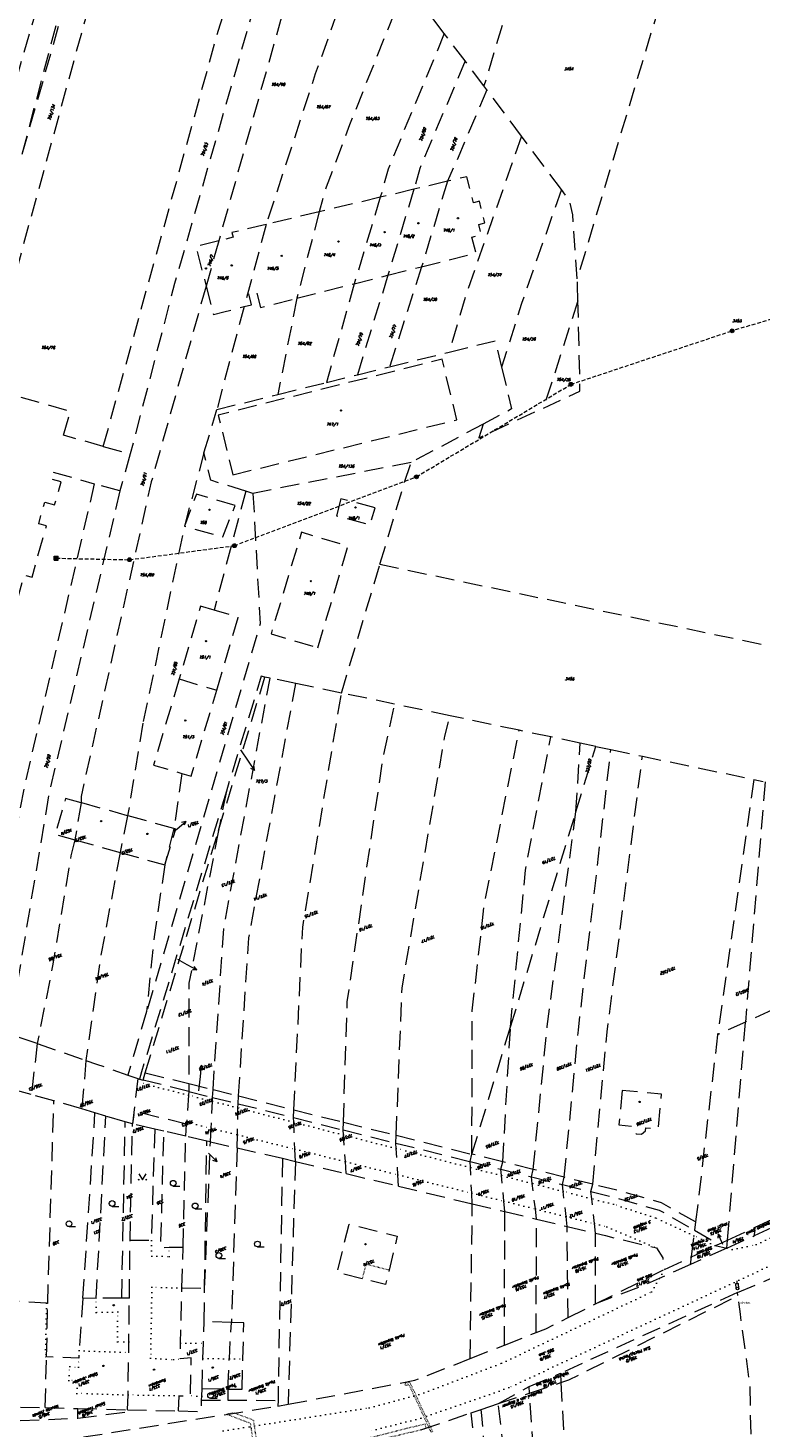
# Model space of a CAD drawing. Header units: metres. Extents: x -626722 to -621116, y -1178216 to -1174550.
# Tile 48 of 86: x -623687 to -623494, y -1176853 to -1176484. Entities that reach past the tile are written whole.
import ezdxf
from ezdxf.enums import TextEntityAlignment as Align

# ---------------------------------------------------------------- set-up
doc = ezdxf.new("R2010")
doc.units = ezdxf.units.M
doc.header["$MEASUREMENT"] = 0
doc.linetypes.add('DASHEDX2', pattern=[1.5, 1, -0.5])
doc.linetypes.add('DOT', pattern=[0.25, 0, -0.25])
for name, color, linetype in [('8_kat_KN_Elektřina', 172, 'DASHEDX2'), ('8_kat_KN_Pomístní_názvy', 210, 'Continuous'), ('8_kat_KN_Věcná_břemena', 206, 'DOT')]:
    doc.layers.add(name, color=color, linetype=linetype)
for name, color, linetype, lineweight in [('8_kat_KN_Hranice parcel', 200, 'DASHEDX2', 25), ('8_kat_KN_Majitel', 194, 'DASHEDX2', 15), ('8_kat_KN_PČ popisy', 210, 'Continuous', 0), ('8_kat_KN_Slučkové čáry', 200, 'DOT', 25), ('8_kat_KN_Značky budov', 7, 'Continuous', 0), ('8_kat_KN_Značky kultur', 7, 'Continuous', 0), ('8_kat_KN_Čísla parcel', 200, 'Continuous', 25)]:
    doc.layers.add(name, color=color, linetype=linetype, lineweight=lineweight)
doc.styles.add('ITALIC', font='ITALIC.shx', dxfattribs={"height": 0.15})
doc.styles.add('Style-cs_Working', font='cs_Working.shx')
doc.styles.add('Style-ITALICS', font='ITALICS.shx')

# ---------------------------------------------------------------- blocks, each defined once
blk = doc.blocks.new('4.02')
at = {"layer": '8_kat_KN_Značky budov', "color": 7, "linetype": 'Continuous', "lineweight": 13}
blk.add_circle((-0.01, 0), 0.175, dxfattribs=at)
blk = doc.blocks.new('1029_58')
at = {"layer": '8_kat_KN_PČ popisy', "color": 6, "linetype": 'Continuous', "lineweight": 0}
for p, q in [((0.31, 2.99), (-0.29, 2.04)), ((0, 0), (0.31, 2.99)), ((0.31, 2.99), (0.71, 1.94))]:
    blk.add_line(p, q, dxfattribs=at)
blk = doc.blocks.new('1029_61')
at = {"layer": '8_kat_KN_PČ popisy', "color": 6, "linetype": 'Continuous', "lineweight": 0}
for p, q in [((-1.22, 2.74), (-1.27, 1.62)), ((0, 0), (-1.22, 2.74)), ((-1.22, 2.74), (-0.36, 2.03))]:
    blk.add_line(p, q, dxfattribs=at)
blk = doc.blocks.new('1029_73')
at = {"layer": '8_kat_KN_PČ popisy', "color": 6, "linetype": 'Continuous', "lineweight": 0}
for p, q in [((0, 0), (1.68, -2.49)), ((1.68, -2.49), (0.7, -1.94)), ((1.68, -2.49), (1.53, -1.38))]:
    blk.add_line(p, q, dxfattribs=at)
blk = doc.blocks.new('1029_74')
at = {"layer": '8_kat_KN_PČ popisy', "color": 6, "linetype": 'Continuous', "lineweight": 0}
for p, q in [((0, 0), (2.62, -1.46)), ((2.62, -1.46), (1.51, -1.41)), ((2.62, -1.46), (1.99, -0.53))]:
    blk.add_line(p, q, dxfattribs=at)
blk = doc.blocks.new('1029_32')
at = {"layer": '8_kat_KN_PČ popisy', "color": 6, "linetype": 'Continuous', "lineweight": 0}
for p, q in [((0, 0), (2.27, 1.97)), ((2.27, 1.97), (1.18, 1.69)), ((2.27, 1.97), (1.84, 0.93))]:
    blk.add_line(p, q, dxfattribs=at)
blk = doc.blocks.new('1029_84')
at = {"layer": '8_kat_KN_PČ popisy', "color": 6, "linetype": 'Continuous', "lineweight": 0}
for p, q in [((0, 0), (2.12, -2.12)), ((2.12, -2.12), (1.06, -1.77)), ((2.12, -2.12), (1.77, -1.06))]:
    blk.add_line(p, q, dxfattribs=at)
blk = doc.blocks.new('3.04')
at = {"layer": '8_kat_KN_Značky kultur', "color": 7, "linetype": 'Continuous', "lineweight": 13}
blk.add_line((0.01, 0), (1.76, 0), dxfattribs=at)
blk.add_circle((0.01, 0.75), 0.75, dxfattribs=at)
blk = doc.blocks.new('3.14')
at = {"layer": '8_kat_KN_Značky kultur', "color": 7, "linetype": 'Continuous', "lineweight": 13, "flags": 128}
blk.add_lwpolyline([(-1, 1.5), (0, 0), (1, 1.5)], dxfattribs=at)
at = {"layer": '8_kat_KN_Značky kultur', "color": 7, "linetype": 'Continuous', "lineweight": 13}
for centre in [(-1, 0), (1, 0)]:
    blk.add_circle(centre, 0.1, dxfattribs=at)
blk = doc.blocks.new('6.01')
at = {"layer": '8_kat_KN_Elektřina', "color": 7, "linetype": 'Continuous', "lineweight": 13}
for radius in [0.5, 0.4, 0.3, 0.2, 0.1]:
    blk.add_circle((0, 0), radius, dxfattribs=at)
blk = doc.blocks.new('6.02')
at = {"layer": '8_kat_KN_Elektřina', "color": 7, "linetype": 'Continuous', "lineweight": 13}
for p, q in [((-0.5, 0.5), (0.5, 0.5)), ((-0.5, -0.5), (-0.5, 0.5)), ((-0.5, 0.3), (0.5, 0.3)), ((-0.5, 0.1), (0.5, 0.1)), ((-0.3, -0.5), (-0.3, 0.5)), ((-0.1, -0.5), (-0.1, 0.5)), ((0.1, -0.5), (0.1, 0.5)), ((0.3, -0.5), (0.3, 0.5)), ((0.5, -0.5), (0.5, 0.5)), ((-0.5, -0.1), (0.5, -0.1)), ((-0.5, -0.3), (0.5, -0.3)), ((-0.5, -0.5), (0.5, -0.5))]:
    blk.add_line(p, q, dxfattribs=at)
blk = doc.blocks.new('4.11_2')
at = {"layer": '8_kat_KN_Značky budov', "lineweight": 13}
for p, q in [((-0.41, 1.32), (0.26, 1.36)), ((-0.34, -0.01), (-0.41, 1.32)), ((-0.07, 1.34), (-0.1, 2.01)), ((0.33, 0.02), (0.26, 1.36))]:
    blk.add_line(p, q, dxfattribs=at)
for radius in [0.335, 0.0203]:
    blk.add_circle((0, 0), radius, dxfattribs=at)

msp = doc.modelspace()

# ---------------------------------------------------------------- linework, layer by layer
at = {"layer": '8_kat_KN_Elektřina', "lineweight": 13}
for p, q in [((-623461.37, -1176552.07), (-623502.02, -1176563.96)), ((-623544.44, -1176578.04), (-623502.02, -1176563.96)), ((-623585.12, -1176602.39), (-623544.44, -1176578.04)), ((-623633.04, -1176620.53), (-623585.12, -1176602.39)), ((-623660.64, -1176624.23), (-623633.04, -1176620.53)), ((-623679.94, -1176623.83), (-623660.64, -1176624.23))]:
    msp.add_line(p, q, dxfattribs=at)
at = {"layer": '8_kat_KN_Hranice parcel', "lineweight": 13, "ltscale": 5}
for p, q in [((-623688.9, -1176517.43), (-623668.98, -1176441.92)), ((-623556.08, -1176462.03), (-623567.34, -1176499.49)), ((-623519.05, -1176471.25), (-623542.8, -1176550.23)), ((-623572.31, -1176492.9), (-623577.78, -1176485.67)), ((-623567.34, -1176499.49), (-623572.31, -1176492.9)), ((-623566.61, -1176500.46), (-623567.34, -1176499.49)), ((-623546.97, -1176526.75), (-623557.44, -1176512.68)), ((-623576.95, -1176524.59), (-623585.78, -1176526.7)), ((-623576.95, -1176524.59), (-623583.75, -1176547.07)), ((-623594.62, -1176528.8), (-623610.73, -1176532.64)), ((-623594.62, -1176528.8), (-623601.49, -1176551.56)), ((-623585.78, -1176526.7), (-623594.62, -1176528.8)), ((-623585.78, -1176526.7), (-623592.62, -1176549.32)), ((-623624.7, -1176535.96), (-623630.46, -1176557.58)), ((-623610.73, -1176532.64), (-623624.7, -1176535.96)), ((-623610.73, -1176532.64), (-623616.57, -1176555.38)), ((-623637.16, -1176540.29), (-623640.48, -1176552.16)), ((-623592.62, -1176549.32), (-623583.75, -1176547.07)), ((-623583.75, -1176547.07), (-623592.17, -1176573.42)), ((-623601.49, -1176551.56), (-623592.62, -1176549.32)), ((-623592.62, -1176549.32), (-623600.67, -1176575.53)), ((-623616.57, -1176555.38), (-623601.49, -1176551.56)), ((-623601.49, -1176551.56), (-623608.8, -1176577.54)), ((-623630.46, -1176557.58), (-623637.66, -1176584.68)), ((-623616.57, -1176555.38), (-623621.63, -1176580.71)), ((-623542.59, -1176556.03), (-623551.69, -1176584.28)), ((-623592.17, -1176573.42), (-623576.47, -1176569.54)), ((-623608.8, -1176577.54), (-623600.67, -1176575.53)), ((-623600.67, -1176575.53), (-623592.17, -1176573.42)), ((-623621.63, -1176580.71), (-623608.8, -1176577.54)), ((-623637.66, -1176584.68), (-623621.63, -1176580.71)), ((-623641.04, -1176596.11), (-623637.66, -1176584.68)), ((-623667.54, -1176594.39), (-623678.01, -1176591.45)), ((-623667.54, -1176594.39), (-623660.44, -1176596.38)), ((-623660.44, -1176596.38), (-623663.17, -1176606.1)), ((-623586.52, -1176598.62), (-623628.14, -1176606.75)), ((-623680.74, -1176601.17), (-623669.92, -1176604.21)), ((-623663.17, -1176606.1), (-623669.92, -1176604.21)), ((-623630.02, -1176606.17), (-623638.37, -1176637.51)), ((-623628.14, -1176606.75), (-623630.02, -1176606.17)), ((-623595.97, -1176610.53), (-623604.99, -1176608.18)), ((-623604.86, -1176659.33), (-623594.72, -1176625.43)), ((-623594.72, -1176625.43), (-623483.6, -1176648.71)), ((-623647.59, -1176655.63), (-623637.69, -1176658.56)), ((-623637.23, -1176695.54), (-623625.01, -1176655.11)), ((-623623.64, -1176655.39), (-623625.01, -1176655.11)), ((-623616.89, -1176656.81), (-623623.64, -1176655.39)), ((-623604.86, -1176659.33), (-623616.89, -1176656.81)), ((-623590.86, -1176662.26), (-623604.86, -1176659.33)), ((-623576.23, -1176665.33), (-623590.86, -1176662.26)), ((-623558.08, -1176669.14), (-623576.23, -1176665.33)), ((-623657.12, -1176667.28), (-623661.13, -1176691.63)), ((-623549.76, -1176670.88), (-623558.08, -1176669.14)), ((-623541.98, -1176672.51), (-623549.76, -1176670.88)), ((-623543.14, -1176690.61), (-623541.98, -1176672.51)), ((-623537.9, -1176673.37), (-623541.98, -1176672.51)), ((-623543.14, -1176690.61), (-623537.9, -1176673.37)), ((-623537.9, -1176673.37), (-623533.92, -1176674.2)), ((-623533.92, -1176674.2), (-623525.64, -1176675.94)), ((-623525.64, -1176675.94), (-623496.33, -1176682.08)), ((-623646.84, -1176680.5), (-623648.97, -1176695.02)), ((-623496.33, -1176682.08), (-623505.83, -1176749.29)), ((-623493.33, -1176682.71), (-623498.52, -1176745.98)), ((-623496.33, -1176682.08), (-623493.8, -1176682.61)), ((-623635.15, -1176685.21), (-623657.46, -1176759.07)), ((-623635.15, -1176685.21), (-623637.23, -1176695.54)), ((-623673.38, -1176688.22), (-623675.03, -1176698)), ((-623661.13, -1176691.63), (-623673.38, -1176688.22)), ((-623560.35, -1176747.26), (-623543.14, -1176690.61)), ((-623661.13, -1176691.63), (-623663.11, -1176701.3)), ((-623648.97, -1176695.02), (-623661.13, -1176691.63)), ((-623675.03, -1176698), (-623663.11, -1176701.3)), ((-623656.49, -1176759.31), (-623637.23, -1176695.54)), ((-623648.97, -1176695.02), (-623651.35, -1176704.56)), ((-623663.11, -1176701.3), (-623651.35, -1176704.56)), ((-623656.14, -1176743.15), (-623661.06, -1176759.92)), ((-623498.52, -1176745.98), (-623505.83, -1176749.29)), ((-623503.23, -1176803.35), (-623498.52, -1176745.98)), ((-623491.41, -1176742.76), (-623498.52, -1176745.98)), ((-623570.52, -1176780.75), (-623560.35, -1176747.26)), ((-623562.41, -1176782.77), (-623560.35, -1176747.26)), ((-623505.83, -1176749.29), (-623511.62, -1176798.6)), ((-623684.95, -1176751.65), (-623686.49, -1176765.06)), ((-623684.95, -1176751.65), (-623672.1, -1176756.05)), ((-623672.1, -1176756.05), (-623673.2, -1176768.85)), ((-623661.06, -1176759.92), (-623658.44, -1176760.85)), ((-623658.44, -1176760.85), (-623659.87, -1176772.78)), ((-623658.44, -1176760.85), (-623658.04, -1176760.99)), ((-623657.46, -1176759.07), (-623658.04, -1176760.99)), ((-623658.04, -1176760.99), (-623657.07, -1176761.23)), ((-623657.07, -1176761.23), (-623656.49, -1176759.31)), ((-623656.49, -1176759.31), (-623645.06, -1176762.17)), ((-623686.49, -1176765.06), (-623694.41, -1176762.91)), ((-623645.07, -1176764.22), (-623657.07, -1176761.23)), ((-623645.06, -1176762.17), (-623645.07, -1176764.22)), ((-623645.07, -1176764.22), (-623638.79, -1176765.79)), ((-623645.06, -1176762.17), (-623638.65, -1176763.76)), ((-623638.79, -1176765.79), (-623638.65, -1176763.76)), ((-623638.65, -1176763.76), (-623631.95, -1176765.43)), ((-623680.56, -1176766.68), (-623686.49, -1176765.06)), ((-623682.17, -1176820.04), (-623680.56, -1176766.68)), ((-623673.2, -1176768.85), (-623680.56, -1176766.68)), ((-623638.79, -1176765.79), (-623632.08, -1176767.46)), ((-623632.08, -1176767.46), (-623631.95, -1176765.43)), ((-623632.08, -1176767.46), (-623617.47, -1176771.1)), ((-623631.95, -1176765.43), (-623617.37, -1176769.07)), ((-623669.73, -1176769.87), (-623673.2, -1176768.85)), ((-623672.9, -1176818.69), (-623669.73, -1176769.87)), ((-623666.86, -1176770.72), (-623669.73, -1176769.87)), ((-623669.43, -1176818.71), (-623666.86, -1176770.72)), ((-623661.78, -1176772.21), (-623666.86, -1176770.72)), ((-623662.69, -1176818.69), (-623661.78, -1176772.21)), ((-623659.87, -1176772.78), (-623661.78, -1176772.21)), ((-623617.47, -1176771.1), (-623617.37, -1176769.07)), ((-623617.47, -1176771.1), (-623604.4, -1176774.36)), ((-623617.37, -1176769.07), (-623604.34, -1176772.32)), ((-623660.51, -1176803.49), (-623659.87, -1176772.78)), ((-623654.02, -1176774.13), (-623659.87, -1176772.78)), ((-623651.59, -1176774.69), (-623654.02, -1176774.13)), ((-623645.86, -1176776.02), (-623651.59, -1176774.69)), ((-623645.86, -1176776.02), (-623645.65, -1176772.87)), ((-623604.4, -1176774.36), (-623604.34, -1176772.32)), ((-623604.4, -1176774.36), (-623590.52, -1176777.82)), ((-623604.34, -1176772.32), (-623590.44, -1176775.78)), ((-623590.52, -1176777.82), (-623590.44, -1176775.78)), ((-623590.44, -1176775.78), (-623570.52, -1176780.75)), ((-623646.53, -1176805.33), (-623645.86, -1176776.02)), ((-623640.3, -1176777.3), (-623645.86, -1176776.02)), ((-623640.88, -1176816.08), (-623640.3, -1176777.3)), ((-623640.88, -1176816.08), (-623639.33, -1176777.52)), ((-623639.33, -1176777.52), (-623640.3, -1176777.3)), ((-623639.33, -1176777.52), (-623632.32, -1176779.12)), ((-623632.32, -1176779.12), (-623633.84, -1176825.03)), ((-623632.32, -1176779.12), (-623620.39, -1176781.83)), ((-623590.52, -1176777.82), (-623571, -1176782.69)), ((-623620.39, -1176781.83), (-623621.55, -1176845.59)), ((-623620.39, -1176781.83), (-623616.98, -1176782.65)), ((-623616.98, -1176782.65), (-623618.92, -1176846.59)), ((-623616.98, -1176782.65), (-623603.58, -1176785.86)), ((-623571, -1176782.69), (-623570.52, -1176780.75)), ((-623571, -1176782.69), (-623562.88, -1176784.71)), ((-623562.41, -1176782.77), (-623570.52, -1176780.75)), ((-623562.88, -1176784.71), (-623562.41, -1176782.77)), ((-623554.39, -1176784.77), (-623562.41, -1176782.77)), ((-623603.58, -1176785.86), (-623589.83, -1176789.15)), ((-623562.88, -1176784.71), (-623554.86, -1176786.71)), ((-623554.86, -1176786.71), (-623554.39, -1176784.77)), ((-623554.86, -1176786.71), (-623546.67, -1176788.75)), ((-623546.2, -1176786.81), (-623554.39, -1176784.77)), ((-623546.67, -1176788.75), (-623546.2, -1176786.81)), ((-623538.71, -1176788.68), (-623546.2, -1176786.81)), ((-623589.83, -1176789.15), (-623570.41, -1176793.8)), ((-623546.67, -1176788.75), (-623539.18, -1176790.62)), ((-623539.18, -1176790.62), (-623538.71, -1176788.68)), ((-623570.95, -1176834.56), (-623570.41, -1176793.8)), ((-623570.41, -1176793.8), (-623561.85, -1176795.85)), ((-623495.92, -1176799.99), (-623481.32, -1176793.27)), ((-623561.94, -1176831), (-623561.85, -1176795.85)), ((-623561.85, -1176795.85), (-623553.48, -1176797.86)), ((-623553.61, -1176827.72), (-623553.48, -1176797.86)), ((-623553.48, -1176797.86), (-623545.44, -1176799.79)), ((-623496.09, -1176802.17), (-623481.51, -1176795.52)), ((-623545.44, -1176799.79), (-623537.97, -1176801.58)), ((-623545.2, -1176823.79), (-623545.44, -1176799.79)), ((-623537.96, -1176820.17), (-623537.97, -1176801.58)), ((-623511.62, -1176798.6), (-623511.88, -1176800.79)), ((-623511.88, -1176800.79), (-623505.53, -1176804.41)), ((-623503.23, -1176803.35), (-623495.92, -1176799.99)), ((-623496.09, -1176802.17), (-623495.92, -1176799.99)), ((-623660.69, -1176818.68), (-623660.51, -1176803.49)), ((-623646.84, -1176815.96), (-623646.53, -1176805.33)), ((-623512.71, -1176807.77), (-623506.44, -1176804.83)), ((-623506.44, -1176804.83), (-623505.53, -1176804.41)), ((-623506.44, -1176804.83), (-623503.41, -1176805.5)), ((-623505.53, -1176804.41), (-623503.23, -1176803.35)), ((-623503.41, -1176805.5), (-623496.09, -1176802.17)), ((-623503.41, -1176805.5), (-623503.23, -1176803.35)), ((-623519.79, -1176811.09), (-623512.71, -1176807.77)), ((-623503.41, -1176805.5), (-623512.95, -1176809.77)), ((-623512.95, -1176809.77), (-623512.71, -1176807.77)), ((-623646.84, -1176815.96), (-623640.88, -1176816.08)), ((-623641.01, -1176824.78), (-623640.88, -1176816.08)), ((-623682.47, -1176834.11), (-623682.17, -1176820.04)), ((-623669.43, -1176818.71), (-623672.9, -1176818.69)), ((-623662.69, -1176818.69), (-623669.43, -1176818.71)), ((-623660.69, -1176818.68), (-623662.69, -1176818.69)), ((-623500.58, -1176817.2), (-623547.2, -1176838.45)), ((-623500.48, -1176817.99), (-623500.58, -1176817.2)), ((-623545.2, -1176823.79), (-623537.96, -1176820.17)), ((-623633.84, -1176825.03), (-623641.01, -1176824.78)), ((-623630.56, -1176825.15), (-623633.84, -1176825.03)), ((-623570.95, -1176834.56), (-623561.94, -1176831)), ((-623561.94, -1176831), (-623553.61, -1176827.72)), ((-623682.85, -1176847.48), (-623682.47, -1176834.11)), ((-623555.44, -1176841.9), (-623547.2, -1176838.45)), ((-623547.2, -1176838.45), (-623547.07, -1176840.87)), ((-623563.54, -1176846.44), (-623555.44, -1176841.9)), ((-623555.39, -1176843.68), (-623555.44, -1176841.9)), ((-623555.39, -1176843.68), (-623547.07, -1176840.87)), ((-623641.66, -1176845.49), (-623634.78, -1176845.52)), ((-623641.56, -1176842.49), (-623634.78, -1176842.59)), ((-623634.78, -1176842.59), (-623630.99, -1176842.65)), ((-623634.78, -1176842.59), (-623634.78, -1176845.52)), ((-623634.78, -1176845.52), (-623621.55, -1176845.59)), ((-623621.55, -1176845.59), (-623621.58, -1176847.09)), ((-623563.54, -1176846.44), (-623555.39, -1176843.68)), ((-623689.38, -1176847.34), (-623682.85, -1176847.48)), ((-623682.85, -1176847.48), (-623674.21, -1176847.71)), ((-623674.28, -1176850.29), (-623674.21, -1176847.71)), ((-623674.21, -1176847.71), (-623661.2, -1176848.06)), ((-623661.2, -1176848.06), (-623647.75, -1176848.33)), ((-623621.58, -1176847.09), (-623618.92, -1176846.59)), ((-623583.66, -1176853.25), (-623570.72, -1176848.87)), ((-623570.72, -1176848.87), (-623568.09, -1176847.98)), ((-623568.09, -1176847.98), (-623563.54, -1176846.44)), ((-623689.45, -1176850.86), (-623674.28, -1176850.29))]:
    msp.add_line(p, q, dxfattribs=at)
at = {"layer": '8_kat_KN_Hranice parcel', "lineweight": 13, "ltscale": 5, "flags": 128}
for points in [[(-623674.56, -1176442.64), (-623685.96, -1176481.98), (-623695.58, -1176515.64)], [(-623659.95, -1176442.65), (-623672.25, -1176481.7), (-623692.95, -1176557.27)], [(-623688.9, -1176517.43), (-623678.74, -1176481.82), (-623667.33, -1176442.1)], [(-623667.54, -1176594.39), (-623637.26, -1176484.81), (-623627.35, -1176453.28)], [(-623620.41, -1176456.61), (-623627.38, -1176476.85), (-623648.78, -1176551.49), (-623660.44, -1176596.38)], [(-623613.22, -1176460.05), (-623619.61, -1176477.59), (-623637.16, -1176540.29)], [(-623600.93, -1176465.94), (-623611.73, -1176496.33), (-623622.53, -1176529.44), (-623624.7, -1176535.96)], [(-623588.1, -1176473.15), (-623602.72, -1176509.7), (-623608.87, -1176526.16), (-623610.73, -1176532.64)], [(-623577.78, -1176485.67), (-623583.12, -1176478.59), (-623585.56, -1176475.48), (-623588.1, -1176473.15)], [(-623577.78, -1176485.67), (-623592.59, -1176521.42), (-623594.62, -1176528.8)], [(-623572.31, -1176492.9), (-623584.2, -1176521.18), (-623585.78, -1176526.7)], [(-623566.61, -1176500.46), (-623574.13, -1176518.35), (-623576.95, -1176524.59)], [(-623557.44, -1176512.68), (-623561.24, -1176507.57), (-623566.61, -1176500.46)], [(-623557.44, -1176512.68), (-623572.07, -1176554.48), (-623576.47, -1176569.54)], [(-623583.75, -1176547.07), (-623569.45, -1176543.45), (-623570.51, -1176539.28), (-623568.01, -1176538.65), (-623568.69, -1176535.94), (-623567.09, -1176535.53), (-623568.53, -1176529.84), (-623570.13, -1176530.25), (-623571.86, -1176523.38), (-623576.95, -1176524.59)], [(-623546.97, -1176526.75), (-623557.42, -1176556.72), (-623562.71, -1176573.53)], [(-623542.8, -1176550.23), (-623543.98, -1176533.44), (-623544.8, -1176529.66), (-623546.97, -1176526.75)], [(-623624.7, -1176535.96), (-623633.67, -1176538.1), (-623633.36, -1176539.31), (-623637.16, -1176540.29)], [(-623637.16, -1176540.29), (-623643.14, -1176541.82), (-623640.48, -1176552.16)], [(-623542.59, -1176556.03), (-623542.69, -1176551.86), (-623542.8, -1176550.23)], [(-623640.48, -1176552.16), (-623654.92, -1176603.74), (-623673.4, -1176686.58), (-623673.38, -1176688.22)], [(-623640.48, -1176552.16), (-623638.55, -1176559.66), (-623635.85, -1176558.97), (-623630.46, -1176557.58)], [(-623630.46, -1176557.58), (-623628.51, -1176557.08), (-623629.25, -1176554.17), (-623627.27, -1176553.66), (-623626.2, -1176557.82), (-623616.57, -1176555.38)], [(-623551.69, -1176584.28), (-623542.12, -1176579.86), (-623542.09, -1176576.78), (-623542.59, -1176556.03)], [(-623576.47, -1176569.54), (-623564.39, -1176566.55), (-623562.71, -1176573.53)], [(-623633.45, -1176601.88), (-623574.48, -1176587.4), (-623578.33, -1176571.46), (-623637.3, -1176586.13), (-623633.45, -1176601.88)], [(-623562.71, -1176573.53), (-623560.05, -1176584.53), (-623567.52, -1176588.5)], [(-623678.01, -1176591.45), (-623676.24, -1176585.16), (-623690.99, -1176580.99), (-623696.91, -1176579.32)], [(-623567.52, -1176588.5), (-623568.67, -1176592.12), (-623551.69, -1176584.28)], [(-623567.52, -1176588.5), (-623585.08, -1176597.86), (-623586.52, -1176598.62)], [(-623641.04, -1176596.11), (-623646.2, -1176615.37), (-623657.12, -1176667.28)], [(-623630.02, -1176606.17), (-623639.27, -1176603.31), (-623641.04, -1176596.11)], [(-623594.72, -1176625.43), (-623588.26, -1176603.82), (-623586.52, -1176598.62)], [(-623710.81, -1176652.33), (-623696.29, -1176656.58), (-623688.33, -1176628.23), (-623686.31, -1176628.79), (-623682.53, -1176615.31), (-623684.55, -1176614.75), (-623682.95, -1176609.07), (-623680.36, -1176609.8), (-623678.65, -1176603.73), (-623681.25, -1176603), (-623680.74, -1176601.17)], [(-623669.92, -1176604.21), (-623688.3, -1176683.83), (-623694.76, -1176717.65), (-623699.41, -1176746.79)], [(-623663.17, -1176606.1), (-623681.9, -1176686.13), (-623692.44, -1176749.11)], [(-623628.14, -1176606.75), (-623626.26, -1176641.13), (-623656.14, -1176743.15)], [(-623632.83, -1176609.97), (-623643.01, -1176606.96), (-623646.2, -1176615.37), (-623636.1, -1176618.22), (-623632.83, -1176609.97)], [(-623604.99, -1176608.18), (-623606.12, -1176612.67), (-623597.33, -1176614.98), (-623595.97, -1176610.53)], [(-623611.08, -1176647.4), (-623603.13, -1176620.71), (-623615.38, -1176617), (-623623.37, -1176643.76), (-623611.08, -1176647.4)], [(-623638.37, -1176637.51), (-623641.93, -1176636.46), (-623647.59, -1176655.63)], [(-623637.69, -1176658.56), (-623632, -1176639.4), (-623638.37, -1176637.51)], [(-623647.59, -1176655.63), (-623654.29, -1176678.29), (-623646.84, -1176680.5)], [(-623638.65, -1176763.76), (-623635.81, -1176721.11), (-623623.64, -1176655.39)], [(-623625.01, -1176655.11), (-623625.99, -1176654.9), (-623635.15, -1176685.21)], [(-623631.95, -1176765.43), (-623629.23, -1176723.76), (-623616.89, -1176656.81)], [(-623646.84, -1176680.5), (-623644.42, -1176681.22), (-623637.69, -1176658.56)], [(-623617.37, -1176769.07), (-623615.06, -1176721.01), (-623604.86, -1176659.33)], [(-623604.34, -1176772.32), (-623603.33, -1176740.65), (-623593.93, -1176676.56), (-623590.86, -1176662.26)], [(-623590.44, -1176775.78), (-623588.89, -1176736.91), (-623577.64, -1176670.69), (-623576.23, -1176665.33)], [(-623570.52, -1176780.75), (-623570.41, -1176743), (-623567.27, -1176715.25), (-623558.08, -1176669.14)], [(-623560.35, -1176747.26), (-623556.4, -1176705.95), (-623549.76, -1176670.88)], [(-623546.2, -1176786.81), (-623542.49, -1176748.07), (-623533.92, -1176674.2)], [(-623538.71, -1176788.68), (-623534.92, -1176748.54), (-623525.64, -1176675.94)], [(-623673.38, -1176688.22), (-623677.46, -1176687.08), (-623680.27, -1176696.55), (-623675.03, -1176698)], [(-623554.39, -1176784.77), (-623550.69, -1176747.12), (-623543.14, -1176690.61)], [(-623675.03, -1176698), (-623676.1, -1176702.18), (-623680.88, -1176731.15), (-623684.95, -1176751.65)], [(-623651.35, -1176704.56), (-623648.47, -1176695.16), (-623648.97, -1176695.02)], [(-623637.23, -1176695.54), (-623645, -1176735.76), (-623645.06, -1176762.17)], [(-623663.11, -1176701.3), (-623668.4, -1176729.47), (-623672.1, -1176756.05)], [(-623651.35, -1176704.56), (-623654.19, -1176723.56), (-623656.14, -1176743.15)], [(-623684.95, -1176751.65), (-623689.78, -1176749.99), (-623692.44, -1176749.11)], [(-623672.1, -1176756.05), (-623669.32, -1176757.01), (-623661.06, -1176759.92)], [(-623645.07, -1176764.22), (-623645.13, -1176765.19), (-623645.61, -1176772.3), (-623645.65, -1176772.87)], [(-623530.93, -1176763.96), (-623531.83, -1176773.05), (-623528.11, -1176773.45), (-623528.19, -1176774.25), (-623527.3, -1176775.36), (-623525.88, -1176775.49), (-623524.78, -1176774.6), (-623524.7, -1176773.79), (-623521.48, -1176774.08), (-623520.57, -1176764.98), (-623530.93, -1176763.96)], [(-623639.33, -1176777.52), (-623639.16, -1176773.91), (-623638.84, -1176766.81), (-623638.79, -1176765.79)], [(-623632.32, -1176779.12), (-623632.25, -1176775.63), (-623632.1, -1176768.54), (-623632.08, -1176767.46)], [(-623645.65, -1176772.87), (-623659.36, -1176769.46), (-623659.87, -1176772.78)], [(-623616.98, -1176782.65), (-623617.12, -1176779.4), (-623617.42, -1176772.31), (-623617.47, -1176771.1)], [(-623654.02, -1176774.13), (-623654.89, -1176803.46), (-623660.51, -1176803.49)], [(-623646.53, -1176805.33), (-623650.22, -1176805.36), (-623652.42, -1176805.38), (-623651.59, -1176774.69)], [(-623603.58, -1176785.86), (-623603.8, -1176782.71), (-623604.31, -1176775.68), (-623604.4, -1176774.36)], [(-623589.83, -1176789.15), (-623590.01, -1176786.15), (-623590.43, -1176779.25), (-623590.52, -1176777.82)], [(-623570.41, -1176793.8), (-623570.56, -1176790.99), (-623570.92, -1176784.27), (-623571, -1176782.69)], [(-623561.85, -1176795.85), (-623562.1, -1176793.1), (-623562.73, -1176786.37), (-623562.88, -1176784.71)], [(-623553.48, -1176797.86), (-623553.81, -1176795.16), (-623554.65, -1176788.45), (-623554.86, -1176786.71)], [(-623545.44, -1176799.79), (-623545.73, -1176797.18), (-623546.47, -1176790.55), (-623546.67, -1176788.75)], [(-623539.18, -1176790.62), (-623532.68, -1176792.24), (-623521.19, -1176795.47), (-623511.88, -1176800.79)], [(-623537.97, -1176801.58), (-623538.25, -1176799.04), (-623538.98, -1176792.48), (-623539.18, -1176790.62)], [(-623511.62, -1176798.6), (-623520.64, -1176793.55), (-623532.19, -1176790.3), (-623538.71, -1176788.68)], [(-623599.41, -1176813.54), (-623605.98, -1176811.92), (-623602.85, -1176799.21), (-623590.15, -1176802.31), (-623592.33, -1176811.26), (-623593.26, -1176815.06), (-623599.41, -1176813.54)], [(-623537.97, -1176801.58), (-623535.36, -1176802.2), (-623524.25, -1176804.88), (-623521.88, -1176805.45), (-623520.28, -1176808.03), (-623519.79, -1176811.09)], [(-623512.71, -1176807.77), (-623512.05, -1176802.22), (-623511.88, -1176800.79)], [(-623512.95, -1176809.77), (-623521.18, -1176813.48), (-623524.63, -1176815.04), (-623537.96, -1176820.17)], [(-623537.96, -1176820.17), (-623524.48, -1176813.44), (-623519.79, -1176811.09)], [(-623500.58, -1176817.2), (-623488.73, -1176812.14), (-623483.94, -1176809.75)], [(-623647.75, -1176848.33), (-623647.54, -1176844.36), (-623644.58, -1176844.41), (-623644.41, -1176834.41), (-623647.3, -1176834.68), (-623647.2, -1176830.51), (-623646.84, -1176815.96)], [(-623682.17, -1176820.04), (-623682.47, -1176820.02), (-623692.31, -1176819.33), (-623703.95, -1176818.6)], [(-623672.9, -1176818.69), (-623673.92, -1176832.48), (-623673.99, -1176834.43), (-623682.47, -1176834.11)], [(-623661.2, -1176848.06), (-623661.01, -1176844.12), (-623660.86, -1176832.96), (-623660.83, -1176830.19), (-623660.69, -1176818.68)], [(-623547.07, -1176840.87), (-623545, -1176840.17), (-623500.64, -1176818.07), (-623500.48, -1176817.99)], [(-623496.71, -1176869.45), (-623497.3, -1176841.51), (-623499.85, -1176822.84), (-623500.48, -1176817.99)], [(-623553.61, -1176827.72), (-623551.02, -1176826.7), (-623545.2, -1176823.79)], [(-623641.56, -1176842.49), (-623641.31, -1176834.51), (-623641.19, -1176830.53), (-623641.01, -1176824.78)], [(-623634.78, -1176842.59), (-623634.35, -1176834.62), (-623633.84, -1176825.03)], [(-623630.99, -1176842.65), (-623630.79, -1176834.68), (-623630.56, -1176825.15)], [(-623618.92, -1176846.59), (-623604.96, -1176843.96), (-623591.01, -1176841.33), (-623585.5, -1176840.29), (-623570.95, -1176834.56)], [(-623547.07, -1176840.87), (-623543.61, -1176907.46), (-623543.09, -1176948.98)], [(-623647.75, -1176848.33), (-623641.75, -1176848.54), (-623641.66, -1176845.49)], [(-623641.66, -1176845.49), (-623641.57, -1176844.46), (-623641.56, -1176842.49)], [(-623548.78, -1176948.6), (-623552.17, -1176887.47), (-623555.39, -1176843.68)], [(-623729.99, -1176871.67), (-623711, -1176863.36), (-623703.5, -1176860.07), (-623698.33, -1176859.27), (-623621.58, -1176847.09)], [(-623674.28, -1176850.29), (-623661.21, -1176848.56), (-623661.2, -1176848.06)], [(-623562.02, -1176949.94), (-623565.14, -1176901.3), (-623570.72, -1176848.87)], [(-623558.65, -1176949.51), (-623567.94, -1176849.54), (-623568.09, -1176847.98)], [(-623555.55, -1176949.14), (-623558.65, -1176888.52), (-623563.54, -1176846.44)]]:
    msp.add_lwpolyline(points, dxfattribs=at)
at = {"layer": '8_kat_KN_PČ popisy', "lineweight": 0}
for p, q in [((-623631.41, -1176674.26), (-623629.38, -1176677.25)), ((-623648.88, -1176695.74), (-623648.13, -1176695.09)), ((-623648.01, -1176729.43), (-623645.58, -1176730.79)), ((-623642.38, -1176764.05), (-623642, -1176760.32)), ((-623639.89, -1176780.45), (-623639.73, -1176780.61))]:
    msp.add_line(p, q, dxfattribs=at)
at = {"layer": '8_kat_KN_Slučkové čáry', "lineweight": 0, "ltscale": 5}
for p, q in [((-623658.04, -1176760.99), (-623657.73, -1176761.95)), ((-623645.13, -1176765.19), (-623657.73, -1176761.95)), ((-623638.84, -1176766.81), (-623645.13, -1176765.19)), ((-623632.1, -1176768.54), (-623638.84, -1176766.81)), ((-623617.42, -1176772.31), (-623632.1, -1176768.54)), ((-623645.61, -1176772.3), (-623639.16, -1176773.91)), ((-623639.16, -1176773.91), (-623632.25, -1176775.63)), ((-623632.25, -1176775.63), (-623617.12, -1176779.4)), ((-623604.31, -1176775.68), (-623617.42, -1176772.31)), ((-623590.43, -1176779.25), (-623604.31, -1176775.68)), ((-623495.68, -1176804.55), (-623431.61, -1176774.78)), ((-623617.12, -1176779.4), (-623603.8, -1176782.71)), ((-623570.92, -1176784.27), (-623590.43, -1176779.25)), ((-623603.8, -1176782.71), (-623590.01, -1176786.15)), ((-623590.01, -1176786.15), (-623570.56, -1176790.99)), ((-623562.73, -1176786.37), (-623570.92, -1176784.27)), ((-623554.65, -1176788.45), (-623562.73, -1176786.37)), ((-623546.47, -1176790.55), (-623554.65, -1176788.45)), ((-623538.98, -1176792.48), (-623546.47, -1176790.55)), ((-623570.56, -1176790.99), (-623562.1, -1176793.1)), ((-623562.1, -1176793.1), (-623553.81, -1176795.16)), ((-623533.28, -1176793.94), (-623538.98, -1176792.48)), ((-623522.2, -1176797.49), (-623533.28, -1176793.94)), ((-623553.81, -1176795.16), (-623545.73, -1176797.18)), ((-623545.73, -1176797.18), (-623538.25, -1176799.04)), ((-623512.05, -1176802.22), (-623522.2, -1176797.49)), ((-623538.25, -1176799.04), (-623534.99, -1176799.85)), ((-623534.99, -1176799.85), (-623521.88, -1176805.45)), ((-623654.89, -1176803.46), (-623654.78, -1176807.58)), ((-623650.21, -1176807.66), (-623650.22, -1176805.36)), ((-623506.44, -1176804.83), (-623512.05, -1176802.22)), ((-623501.98, -1176805.82), (-623495.68, -1176804.55)), ((-623654.78, -1176807.58), (-623650.21, -1176807.66)), ((-623503.41, -1176805.5), (-623501.98, -1176805.82)), ((-623492.91, -1176810.5), (-623560.8, -1176842.22)), ((-623521.18, -1176813.48), (-623519.79, -1176811.09)), ((-623654.76, -1176815.81), (-623655.08, -1176834.5)), ((-623646.84, -1176815.96), (-623654.76, -1176815.81)), ((-623523.24, -1176817.01), (-623521.18, -1176813.48)), ((-623682.47, -1176820.02), (-623682.77, -1176834.11)), ((-623669.45, -1176822.41), (-623669.43, -1176818.71)), ((-623562.71, -1176835.81), (-623523.24, -1176817.01)), ((-623663.75, -1176822.28), (-623669.45, -1176822.41)), ((-623663.82, -1176830.16), (-623663.75, -1176822.28)), ((-623660.83, -1176830.19), (-623663.82, -1176830.16)), ((-623647.2, -1176830.51), (-623641.19, -1176830.53)), ((-623682.77, -1176834.11), (-623682.47, -1176834.11)), ((-623674.08, -1176836.86), (-623673.99, -1176834.43)), ((-623673.92, -1176832.48), (-623660.86, -1176832.96)), ((-623655.08, -1176834.5), (-623649.1, -1176834.85)), ((-623649.1, -1176834.85), (-623647.3, -1176834.68)), ((-623641.31, -1176834.51), (-623634.35, -1176834.62)), ((-623634.35, -1176834.62), (-623630.79, -1176834.68)), ((-623676.6, -1176840.33), (-623676.38, -1176836.7)), ((-623676.38, -1176836.7), (-623674.08, -1176836.86)), ((-623584.44, -1176844.07), (-623562.71, -1176835.81)), ((-623674.39, -1176840.4), (-623676.6, -1176840.33)), ((-623674.49, -1176843.73), (-623674.39, -1176840.4)), ((-623560.8, -1176842.22), (-623583.96, -1176850.28)), ((-623661.01, -1176844.12), (-623674.49, -1176843.73)), ((-623647.54, -1176844.36), (-623661.01, -1176844.12)), ((-623641.57, -1176844.46), (-623644.58, -1176844.41)), ((-623597.54, -1176847.51), (-623584.44, -1176844.07)), ((-623629.06, -1176852.51), (-623597.54, -1176847.51)), ((-623635.97, -1176853.61), (-623629.06, -1176852.51)), ((-623583.96, -1176850.28), (-623597.07, -1176853.55))]:
    msp.add_line(p, q, dxfattribs=at)
at = {"layer": '8_kat_KN_Slučkové čáry', "lineweight": 0, "flags": 128}
msp.add_lwpolyline([(-623592.33, -1176811.26), (-623598.47, -1176809.75), (-623599.41, -1176813.54)], dxfattribs=at)
at = {"layer": '8_kat_KN_Věcná_břemena', "lineweight": 0, "flags": 128}
for points in [[(-623588.2, -1176841.18), (-623588.06, -1176841.66), (-623587.13, -1176841.4), (-623586.21, -1176843.34), (-623581.89, -1176852.65), (-623581.41, -1176852.49), (-623585.96, -1176842.67), (-623586.85, -1176840.8), (-623588.2, -1176841.18)], [(-623635.1, -1176849.23), (-623628.86, -1176851.56), (-623627.6, -1176860.24), (-623627.39, -1176861.66), (-623612.84, -1176859.44), (-623597.61, -1176856.53), (-623583.66, -1176853.25), (-623582.55, -1176852.87), (-623582.85, -1176851.8), (-623597.27, -1176855.41), (-623613, -1176858.46), (-623626.55, -1176860.52), (-623626.61, -1176860.08), (-623627.96, -1176850.82), (-623633.09, -1176848.91), (-623635.1, -1176849.23)], [(-623580.82, -1176853.76), (-623581.41, -1176852.49), (-623581.89, -1176852.65), (-623581.28, -1176853.97), (-623580.82, -1176853.76)]]:
    msp.add_lwpolyline(points, close=True, dxfattribs=at)

# ---------------------------------------------------------------- block references
at = {"layer": '8_kat_KN_Elektřina', "lineweight": 13}
for name, p in [('6.01', (-623502.02, -1176563.96)), ('6.01', (-623502.02, -1176563.96)), ('6.01', (-623544.44, -1176578.04)), ('6.01', (-623544.44, -1176578.04)), ('6.01', (-623544.44, -1176578.04)), ('6.01', (-623544.44, -1176578.04)), ('6.01', (-623585.12, -1176602.39)), ('6.01', (-623633.04, -1176620.53)), ('6.02', (-623679.94, -1176623.83)), ('6.01', (-623660.64, -1176624.23))]:
    msp.add_blockref(name, p, dxfattribs=at)
at = {"layer": '8_kat_KN_PČ popisy', "lineweight": 0}
for name, p in [('1029_73', (-623629.38, -1176677.25)), ('1029_32', (-623648.13, -1176695.09)), ('1029_74', (-623645.58, -1176730.79)), ('1029_58', (-623642, -1176760.32)), ('1029_84', (-623639.73, -1176780.61)), ('1029_61', (-623504.494, -1176804.503))]:
    msp.add_blockref(name, p, dxfattribs=at)
at = {"layer": '8_kat_KN_Značky budov', "lineweight": 13}
for name, p in [('4.02', (-623584.59, -1176535.65)), ('4.02', (-623574.18, -1176534.33)), ('4.02', (-623593.5, -1176537.98)), ('4.02', (-623605.62, -1176540.46)), ('4.02', (-623640.51, -1176547.53)), ('4.02', (-623633.73, -1176546.72)), ('4.02', (-623620.57, -1176544.22)), ('4.02', (-623604.98, -1176584.94)), ('4.02', (-623639.58, -1176611.06)), ('4.02', (-623601.14, -1176610.46)), ('4.02', (-623612.91, -1176629.87)), ('4.02', (-623640.5, -1176645.68)), ('4.02', (-623645.94, -1176666.56)), ('4.02', (-623668.1, -1176693.05)), ('4.02', (-623677.36, -1176696.11)), ('4.02', (-623655.93, -1176696.43)), ('4.02', (-623648.78, -1176695.36)), ('4.02', (-623526.35, -1176767.01)), ('4.02', (-623598.51, -1176804.48)), ('4.11_2', (-623500.61, -1176816.13)), ('4.02', (-623664.79, -1176820.54)), ('4.02', (-623667.49, -1176836.49)), ('4.02', (-623654.16, -1176837.49)), ('4.02', (-623638.72, -1176836.95)), ('4.02', (-623632.78, -1176841.95))]:
    msp.add_blockref(name, p, dxfattribs=at)
at = {"layer": '8_kat_KN_Značky kultur', "lineweight": 13}
for name, p in [('3.14', (-623657.22, -1176787.47)), ('3.04', (-623649.15, -1176789.14)), ('3.04', (-623665.23, -1176794.49)), ('3.04', (-623643.37, -1176795.11)), ('3.04', (-623676.58, -1176799.81)), ('3.04', (-623626.97, -1176805.15)), ('3.04', (-623637.13, -1176808.18)), ('3.04', (-623639.32, -1176845.01))]:
    msp.add_blockref(name, p, dxfattribs=at)

# ---------------------------------------------------------------- texts
at = {"layer": '8_kat_KN_Majitel', "linetype": 'Continuous', "style": 'ITALIC'}
for s, rotation, p in [('Psotová Leona, Zemánek Kamil', 204.4087, (-623484.64, -1176795.127)), ('5 majitelů', 201, (-623523.488, -1176798.162)), ('Krejčí Hana', 201, (-623503.32, -1176798.719)), ('5 majitelů', 201, (-623508.307, -1176802.786)), ('SÚS Jmk', 201, (-623507.368, -1176804.983)), ('Pavliš Bronislav', 201, (-623537.26, -1176807.856)), ('Pavliš Bronislav', 201, (-623526.865, -1176806.828)), ('SÚS Jmk', 201, (-623523.088, -1176812.173)), ('Pavliš Bronislav', 201, (-623552.958, -1176812.826)), ('Pavliš Bronislav', 201, (-623544.827, -1176814.561)), ('Pavliš Bronislav', 201, (-623561.651, -1176820.165)), ('Pavliš Bronislav', 201, (-623588.264, -1176827.988)), ('SÚS Jmk', 201, (-623548.946, -1176831.855)), ('SJM Plachý,Plachá', 201, (-623523.6, -1176831.323)), ('Stibor Jaroslav', 201, (-623669.048, -1176838.138)), ('Vaďurová Petra Ing.', 201, (-623545.071, -1176838.007)), ('Rumianovi', 201, (-623651.121, -1176839.793)), ('Pavliš Bronislav', 201, (-623632.78, -1176841.095)), ('Pavliš Bronislav', 201, (-623622.366, -1176840.185)), ('Šeiner František', 201, (-623667.102, -1176845.957)), ('Pavlišovi Jan a Dagmar', 201, (-623552.048, -1176842.85)), ('Moučka Zdeněk', 201, (-623679.398, -1176846.743))]:
    msp.add_text(s, height=0.7, rotation=rotation, dxfattribs=at).set_placement(p)
at = {"layer": '8_kat_KN_Pomístní_názvy', "lineweight": 0, "style": 'Style-cs_Working'}
msp.add_text('chrán.', height=0.7, dxfattribs=at).set_placement((-623499.8, -1176820.21))
at = {"layer": '8_kat_KN_Čísla parcel', "lineweight": 0, "style": 'Style-ITALICS'}
for s, p in [('3454', (-623546.25, -1176495.34)), ('754/90', (-623623.36, -1176499.42)), ('754/87', (-623611.52, -1176505.37)), ('754/83', (-623598.59, -1176508.44)), ('746/2', (-623588.75, -1176539.38)), ('746/1', (-623578.14, -1176537.84)), ('746/4', (-623609.62, -1176544.3)), ('746/3', (-623597.58, -1176541.71)), ('746/5', (-623624.54, -1176547.88)), ('746/6', (-623637.71, -1176550.39)), ('754/37', (-623566.46, -1176549.54)), ('754/38', (-623583.44, -1176556.02)), ('3453', (-623501.98, -1176561.71)), ('754/36', (-623557.41, -1176566.48)), ('754/76', (-623683.9, -1176568.74)), ('754/82', (-623616.42, -1176567.63)), ('754/86', (-623631.01, -1176571.1)), ('747/1', (-623608.81, -1176588.92)), ('754/22', (-623616.65, -1176609.74)), ('748/1', (-623603.18, -1176613.6)), ('750', (-623642.17, -1176614.8)), ('754/89', (-623657.92, -1176628.58)), ('749/1', (-623614.86, -1176633.47)), ('3456', (-623546, -1176655.95))]:
    msp.add_text(s, height=0.7, dxfattribs=at).set_placement(p)
for s, rotation, p in [('754/134', 73, (-623680.877, -1176506.53)), ('752/1', 201, (-623643.928, -1176693.48)), ('727/352', 201, (-623518.965, -1176732.11)), ('727/4', 201, (-623640.127, -1176735.16)), ('3457/2', 201, (-623499.376, -1176737.726)), ('727/22', 201, (-623640.572, -1176757.44)), ('727/350', 201, (-623546.234, -1176757.27)), ('727/351', 201, (-623538.629, -1176757.628)), ('727/356', 201, (-623525.189, -1176771.84)), ('339/4', 201, (-623635.396, -1176785.81)), ('758/3', 201, (-623506.293, -1176800.837)), ('756/14', 201, (-623510.585, -1176804.74)), ('757/4', 201, (-623597.673, -1176808.97)), ('758/19', 201, (-623509.493, -1176806.901)), ('758/17', 201, (-623525.519, -1176814.22)), ('758/16', 201, (-623550.03, -1176840.892)), ('339/2', 201, (-623636.859, -1176843.578)), ('758/15', 201, (-623558.588, -1176846.288))]:
    msp.add_text(s, height=0.7, rotation=rotation, dxfattribs=at).set_placement(p, align=Align.CENTER)
for s, rotation, p in [('754/80', 72, (-623583.701, -1176514.122)), ('754/78', 72, (-623575.521, -1176516.752)), ('754/93', 72, (-623641.161, -1176518.102)), ('746/7', 75, (-623639.36, -1176547.095)), ('754/79', 72, (-623600.361, -1176568.102)), ('754/77', 72, (-623591.591, -1176566.052)), ('754/35', 358, (-623548.26, -1176577.079)), ('754/91', 76, (-623656.975, -1176604.945)), ('754/85', 77, (-623648.931, -1176654.831)), ('754/81', 73, (-623636.007, -1176670.498)), ('754/92', 76, (-623682.295, -1176679.205)), ('727/20', 79, (-623539.783, -1176680.443)), ('752/4', 201, (-623675.842, -1176694.921)), ('752/3', 201, (-623672.08, -1176696.75)), ('752/2', 201, (-623659.87, -1176700.13)), ('727/19', 201, (-623548.568, -1176702.398)), ('727/13', 201, (-623632.92, -1176708.39)), ('727/14', 201, (-623624.5, -1176712.01)), ('727/15', 201, (-623611.08, -1176716.54)), ('727/16', 201, (-623596.78, -1176720.12)), ('727/18', 201, (-623564.76, -1176719.63)), ('727/17', 201, (-623580.39, -1176723.1)), ('754/88', 201, (-623678.48, -1176727.86)), ('754/84', 201, (-623666.2, -1176732.94)), ('727/12', 201, (-623644.36, -1176742.52)), ('727/11', 201, (-623647.62, -1176752.252)), ('727/66', 201, (-623554.462, -1176756.699)), ('756/23', 201, (-623683.67, -1176762.03)), ('727/21', 201, (-623655.281, -1176762.167)), ('756/22', 201, (-623670.29, -1176766.38)), ('727/23', 201, (-623638.765, -1176766.022)), ('756/21', 201, (-623655.14, -1176768.8)), ('756/3', 201, (-623643.97, -1176771.69)), ('727/24', 201, (-623629.431, -1176768.577)), ('727/25', 201, (-623615.371, -1176772.077)), ('756/2', 201, (-623656.945, -1176773.394)), ('756/4', 201, (-623637.87, -1176773.74)), ('727/26', 201, (-623601.981, -1176775.397)), ('756/5', 201, (-623627.85, -1176776.24)), ('727/65', 201, (-623563.408, -1176777.208)), ('756/6', 201, (-623613.17, -1176780.1)), ('727/27', 201, (-623584.881, -1176779.687)), ('727/28', 201, (-623565.625, -1176782.71)), ('727/5', 201, (-623508.34, -1176780.58)), ('756/7', 201, (-623599.6, -1176783.72)), ('727/29', 201, (-623557.682, -1176784.723)), ('727/30', 201, (-623549.625, -1176786.65)), ('756/8', 201, (-623583.22, -1176787.42)), ('756/9', 201, (-623566.024, -1176789.933)), ('727/31', 201, (-623541.517, -1176787.8)), ('334', 201, (-623659.79, -1176791.22)), ('335', 201, (-623651.76, -1176792.73)), ('756/10', 201, (-623556.584, -1176791.233)), ('756/11', 201, (-623548.978, -1176793.467)), ('727/32', 201, (-623526.939, -1176791.185)), ('332/1', 201, (-623667.94, -1176797.41)), ('332/2', 201, (-623659.85, -1176796.546)), ('756/12', 201, (-623541.413, -1176795.548)), ('331', 201, (-623668.402, -1176800.549)), ('336', 201, (-623646.03, -1176798.69)), ('756/13', 201, (-623524.446, -1176799.575)), ('330', 201, (-623679.16, -1176803.42)), ('339/3', 201, (-623635.222, -1176805.079)), ('758/4', 201, (-623499.025, -1176802.483)), ('757/9', 201, (-623529.373, -1176808.848)), ('757/8', 201, (-623540.433, -1176810.155)), ('757/6', 201, (-623556.222, -1176815.041)), ('757/2', 201, (-623617.95, -1176818.939)), ('757/7', 201, (-623548.734, -1176817.059)), ('757/5', 201, (-623565.111, -1176822.475)), ('757/1', 201, (-623591.843, -1176830.373)), ('337/1', 201, (-623642.791, -1176831.964)), ('758/9', 201, (-623549.739, -1176833.367)), ('758/2', 201, (-623527.097, -1176833.812)), ('338/2', 201, (-623631.468, -1176838.381)), ('329/1', 201, (-623671.26, -1176840.15)), ('333/1', 201, (-623652.634, -1176841.3)), ('338/1', 201, (-623637.162, -1176838.928)), ('339/1', 201, (-623624.723, -1176842.311)), ('340/5', 201, (-623681.652, -1176848.575)), ('340/6', 201, (-623670.311, -1176848.171))]:
    msp.add_text(s, height=0.7, rotation=rotation, dxfattribs=at).set_placement(p)
for s, p in [('754/136', (-623603.611, -1176599.97)), ('751/1', (-623640.829, -1176650.26)), ('751/3', (-623645.234, -1176671.24)), ('727/3', (-623625.959, -1176682.9))]:
    msp.add_text(s, height=0.7, dxfattribs=at).set_placement(p, align=Align.CENTER)

doc.saveas('drawing.dxf')
